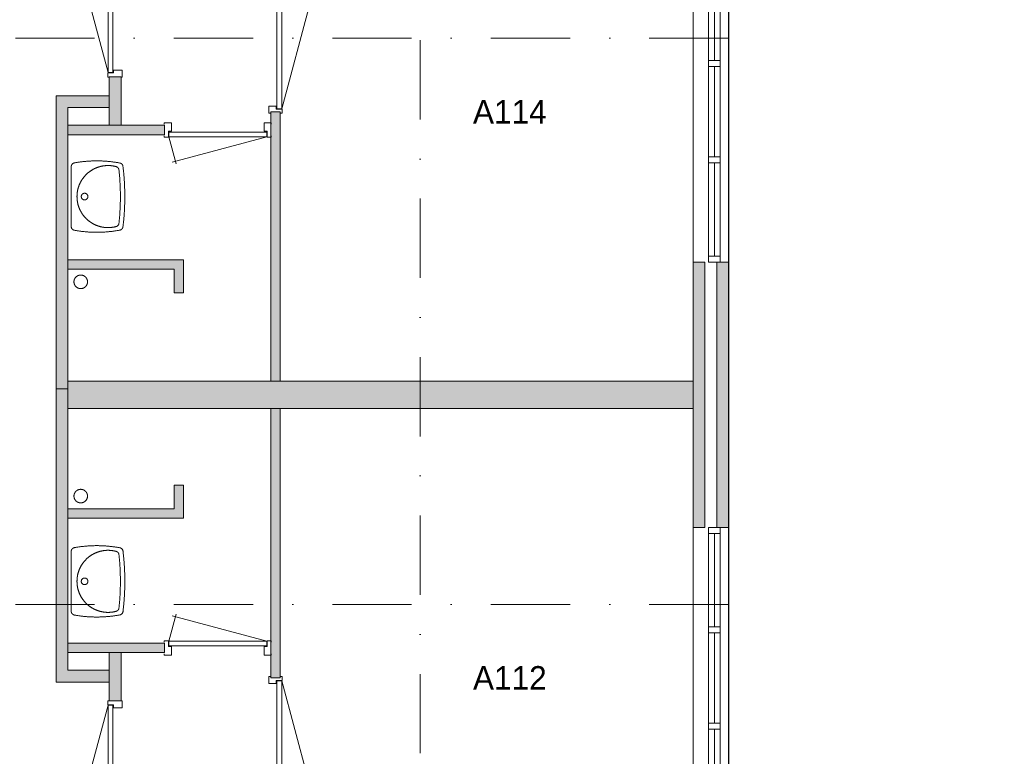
# Model space of a CAD drawing. Header units: millimetres. Extents: x -12328 to 85769, y 0 to 59371.
# Tile 14 of 18: x 37461 to 45808, y 30821 to 37065. Entities that reach past the tile are written whole.
import ezdxf
from ezdxf.enums import TextEntityAlignment as Align
from ezdxf.xclip import XClip

# ---------------------------------------------------------------- set-up
doc = ezdxf.new("R2010")
doc.units = ezdxf.units.MM
doc.header["$PDMODE"] = 3
doc.header["$PDSIZE"] = 1
doc.linetypes.add('DGN1', pattern=[504.6, 0, -504.6])
doc.linetypes.add('DGN4', pattern=[1343.35376, 671.67688, -335.83844, 0, -335.83844])
for name, color, linetype in [('16', 7, 'Continuous'), ('17', 7, 'Continuous'), ('30', 7, 'Continuous'), ('32', 7, 'Continuous'), ('33', 7, 'Continuous'), ('40', 7, 'Continuous'), ('48', 7, 'Continuous'), ('56', 7, 'Continuous'), ('58', 7, 'Continuous'), ('62', 7, 'Continuous')]:
    doc.layers.add(name, color=color, linetype=linetype)
doc.styles.add('dgn003', font='dgn003.shx')
doc.styles.get("Standard").update_dxf_attribs({"font": 'arial.ttf'})
doc.dimstyles.get("Standard").update_dxf_attribs({"dimtxt": 0.18, "dimasz": 0.18, "dimexe": 0.18, "dimexo": 0.0625, "dimgap": 0.09, "dimtad": 0, "dimtih": 1, "dimtoh": 1, "dimdec": 4, "dimzin": 0, "dimdsep": 46, "dimtxsty": 'Standard', "dimcen": 0.09, "dimadec": 0, "dimazin": 0, "dimtfac": 1, "dimtdec": 4, "dimtofl": 0, "dimtmove": 0, "dimatfit": 3, "dimfxl": 1, "dimtolj": 1, "dimtzin": 0, "dimarcsym": 0})

# ---------------------------------------------------------------- blocks, each defined once
blk = doc.blocks.new('830R1051')
at = {"layer": '33', "color": 1, "linetype": 'Continuous', "lineweight": 0}
for p, q in [((38, 108), (99.32, 336.87)), ((868, 108), (66.28, 322.82))]:
    blk.add_line(p, q, dxfattribs=at)
at = {"layer": '33', "color": 92, "linetype": 'Continuous', "lineweight": 13, "true_color": 0x00e100, "flags": 128}
for points in [[(0, 100), (0, 111), (35, 111), (35, 61), (60, 61), (60, -11), (0, -11), (0, 0)], [(906, 100), (906, 111), (871, 111), (871, 61), (846, 61), (846, -11), (906, -11), (906, 0)]]:
    blk.add_lwpolyline(points, dxfattribs=at)
at = {"layer": '33', "color": 2, "linetype": 'Continuous', "lineweight": 13, "true_color": 0xf0f000, "flags": 128}
blk.add_lwpolyline([(868, 108), (38, 108), (38, 68), (868, 68), (868, 108)], dxfattribs=at)
blk = doc.blocks.new('930L0917')
at = {"layer": '33', "color": 1, "linetype": 'Continuous', "lineweight": 0}
for p, q in [((98, -38), (338.7, -936.31)), ((98, -968), (353.44, -899.56))]:
    blk.add_line(p, q, dxfattribs=at)
at = {"layer": '33', "color": 92, "linetype": 'Continuous', "lineweight": 13, "true_color": 0x00e100, "flags": 128}
for points in [[(90, 0), (101, 0), (101, -35), (51, -35), (51, -60), (-11, -60), (-11, 0), (0, 0)], [(90, -1006), (101, -1006), (101, -971), (51, -971), (51, -946), (-11, -946), (-11, -1006), (0, -1006)]]:
    blk.add_lwpolyline(points, dxfattribs=at)
at = {"layer": '33', "color": 2, "linetype": 'Continuous', "lineweight": 13, "true_color": 0xf0f000, "flags": 128}
blk.add_lwpolyline([(98, -968), (98, -38), (58, -38), (58, -968), (98, -968)], dxfattribs=at)
blk = doc.blocks.new('WT0117')
at = {"layer": '40', "color": 7, "linetype": 'Continuous', "lineweight": 0}
blk.add_line((20, 253.2), (20, -253.2), dxfattribs=at)
at = {"layer": '40', "color": 7, "linetype": 'Continuous', "lineweight": 0, "flags": 128}
for points in [[(20, 253.2, -0.363957), (47.3, 285.7)], [(47.3, 285.7, -0.090801), (432.1, 284.5)], [(400.8, -254, -1.30637), (400.8, 254)], [(400.8, 254, -0.309671), (425, 225.6)], [(432.1, 284.5, -0.328769), (459, 256)], [(459, 256, -0.059915), (459, -256)], [(425, 225.6, -0.052773), (425, -225.6)], [(425, -225.6, -0.309671), (400.8, -254)], [(47.3, -285.7, -0.363957), (20, -253.2)], [(432.1, -284.5, -0.090801), (47.3, -285.7)], [(459, -256, -0.328769), (432.1, -284.5)]]:
    blk.add_lwpolyline(points, format="xyb", dxfattribs=at)
at = {"layer": '40', "color": 7, "linetype": 'Continuous', "lineweight": 0}
blk.add_circle((133.3, 0), 28.1, dxfattribs=at)
blk = doc.blocks.new('830R1053')
at = {"layer": '33', "color": 1, "linetype": 'Continuous', "lineweight": 0}
for p, q in [((-108, 868), (-322.82, 66.28)), ((-108, 38), (-336.87, 99.32))]:
    blk.add_line(p, q, dxfattribs=at)
at = {"layer": '33', "color": 92, "linetype": 'Continuous', "lineweight": 13, "true_color": 0x00e100, "flags": 128}
for points in [[(-100, 906), (-111, 906), (-111, 871), (-61, 871), (-61, 846), (11, 846), (11, 906), (0, 906)], [(-100, 0), (-111, 0), (-111, 35), (-61, 35), (-61, 60), (11, 60), (11, 0), (0, 0)]]:
    blk.add_lwpolyline(points, dxfattribs=at)
at = {"layer": '33', "color": 2, "linetype": 'Continuous', "lineweight": 13, "true_color": 0xf0f000, "flags": 128}
blk.add_lwpolyline([(-108, 868), (-108, 38), (-68, 38), (-68, 868), (-108, 868)], dxfattribs=at)
blk = doc.blocks.new('830R1054')
at = {"layer": '33', "color": 1, "linetype": 'Continuous', "lineweight": 0}
for p, q in [((38, -108), (99.32, -336.87)), ((868, -108), (66.28, -322.82))]:
    blk.add_line(p, q, dxfattribs=at)
at = {"layer": '33', "color": 92, "linetype": 'Continuous', "lineweight": 13, "true_color": 0x00e100, "flags": 128}
for points in [[(0, -100), (0, -111), (35, -111), (35, -61), (60, -61), (60, 11), (0, 11), (0, 0)], [(906, -100), (906, -111), (871, -111), (871, -61), (846, -61), (846, 11), (906, 11), (906, 0)]]:
    blk.add_lwpolyline(points, dxfattribs=at)
at = {"layer": '33', "color": 2, "linetype": 'Continuous', "lineweight": 13, "true_color": 0xf0f000, "flags": 128}
blk.add_lwpolyline([(868, -108), (38, -108), (38, -68), (868, -68), (868, -108)], dxfattribs=at)
blk = doc.blocks.new('930L0918')
at = {"layer": '33', "color": 1, "linetype": 'Continuous', "lineweight": 0}
for p, q in [((98, 968), (353.44, 899.56)), ((98, 38), (338.7, 936.31))]:
    blk.add_line(p, q, dxfattribs=at)
at = {"layer": '33', "color": 92, "linetype": 'Continuous', "lineweight": 13, "true_color": 0x00e100, "flags": 128}
for points in [[(90, 1006), (101, 1006), (101, 971), (51, 971), (51, 946), (-11, 946), (-11, 1006), (0, 1006)], [(90, 0), (101, 0), (101, 35), (51, 35), (51, 60), (-11, 60), (-11, 0), (0, 0)]]:
    blk.add_lwpolyline(points, dxfattribs=at)
at = {"layer": '33', "color": 2, "linetype": 'Continuous', "lineweight": 13, "true_color": 0xf0f000, "flags": 128}
blk.add_lwpolyline([(98, 968), (98, 38), (58, 38), (58, 968), (98, 968)], dxfattribs=at)
blk = doc.blocks.new('WT0118')
at = {"layer": '40', "color": 7, "linetype": 'Continuous', "lineweight": 0}
blk.add_line((20, -253.2), (20, 253.2), dxfattribs=at)
blk.add_circle((133.3, 0), 28.1, dxfattribs=at)
for centre, radius, start, end in [((53, 253.2), 33, 100.00267, 180), ((236.5, -765.8), 1068.4, 79.44861, 100.20169), ((332.1, 0), 263.1, 74.86666, 285.13334), ((392.2, 222.2), 33, 6.04176, 74.86666), ((426.2, 252), 33, 6.85751, 79.65449), ((-1669.4, 0), 2143.7, 353.14249, 6.85751), ((-1706.8, 0), 2143.7, 353.95824, 6.04176), ((392.2, -222.2), 33, 285.13334, 353.95824), ((53, -253.2), 33, 180, 259.99733), ((236.5, 765.8), 1068.4, 259.79831, 280.55139), ((426.2, -252), 33, 280.34551, 353.14249)]:
    blk.add_arc(centre, radius, start, end, dxfattribs=at)
blk = doc.blocks.new('830R1056')
at = {"layer": '33', "color": 1, "linetype": 'Continuous', "lineweight": 0}
for p, q in [((-108, -38), (-336.87, -99.32)), ((-108, -868), (-322.82, -66.28))]:
    blk.add_line(p, q, dxfattribs=at)
at = {"layer": '33', "color": 92, "linetype": 'Continuous', "lineweight": 13, "true_color": 0x00e100, "flags": 128}
for points in [[(-100, 0), (-111, 0), (-111, -35), (-61, -35), (-61, -60), (11, -60), (11, 0), (0, 0)], [(-100, -906), (-111, -906), (-111, -871), (-61, -871), (-61, -846), (11, -846), (11, -906), (0, -906)]]:
    blk.add_lwpolyline(points, dxfattribs=at)
at = {"layer": '33', "color": 2, "linetype": 'Continuous', "lineweight": 13, "true_color": 0xf0f000, "flags": 128}
blk.add_lwpolyline([(-108, -868), (-108, -38), (-68, -38), (-68, -868), (-108, -868)], dxfattribs=at)
blk = doc.blocks.new('_DotSmall')
at = {"color": 0, "linetype": 'ByBlock', "const_width": 0.5}
blk.add_lwpolyline([(-0.0625, 0, 1), (0.0625, 0, 1)], format="xyb", close=True, dxfattribs=at)
blk = doc.blocks.new('*D11151')
at = {"layer": '58', "color": 3, "linetype": 'Continuous', "lineweight": 0, "transparency": 16777216}
for p, q in [((52064.76, 32544.49), (52064.76, 31669.49)), ((52064.76, 29994.49), (52064.76, 30869.49))]:
    blk.add_line(p, q, dxfattribs=at)
at = {"layer": 'Defpoints', "color": 0, "linetype": 'Continuous', "transparency": 16777216}
for p in [(50064.76, 32544.49), (52064.76, 32544.49), (50064.76, 29994.49)]:
    blk.add_point(p, dxfattribs=at)
at = {"layer": '58', "color": 3, "linetype": 'Continuous', "lineweight": 0, "transparency": 16777216, "xscale": 1080, "yscale": 1080, "zscale": 1080}
for p, rotation in [((52064.76, 32544.49), 90), ((52064.76, 29994.49), 270)]:
    blk.add_blockref('_DotSmall', p, dxfattribs=dict(at, rotation=rotation))
at = {"layer": '58', "color": 3, "linetype": 'Continuous', "lineweight": 0, "transparency": 16777216, "insert": (52064.76, 31269.49), "char_height": 200, "attachment_point": 5, "rotation": 270, "style": 'dgn003'}
blk.add_mtext('\\A1;2550', dxfattribs=at)
blk = doc.blocks.new('*D11152')
at = {"layer": '58', "color": 3, "linetype": 'Continuous', "lineweight": 0, "transparency": 16777216}
for p, q in [((52064.76, 29994.49), (52064.76, 29269.49)), ((52064.76, 27744.49), (52064.76, 28469.49))]:
    blk.add_line(p, q, dxfattribs=at)
at = {"layer": 'Defpoints', "color": 0, "linetype": 'Continuous', "transparency": 16777216}
for p in [(50064.76, 29994.49), (52064.76, 29994.49), (50064.76, 27744.49)]:
    blk.add_point(p, dxfattribs=at)
at = {"layer": '58', "color": 3, "linetype": 'Continuous', "lineweight": 0, "transparency": 16777216, "xscale": 1080, "yscale": 1080, "zscale": 1080}
for p, rotation in [((52064.76, 29994.49), 90), ((52064.76, 27744.49), 270)]:
    blk.add_blockref('_DotSmall', p, dxfattribs=dict(at, rotation=rotation))
at = {"layer": '58', "color": 3, "linetype": 'Continuous', "lineweight": 0, "transparency": 16777216, "insert": (52064.76, 28869.49), "char_height": 200, "attachment_point": 5, "rotation": 270, "style": 'dgn003'}
blk.add_mtext('\\A1;2250', dxfattribs=at)
blk = doc.blocks.new('*D11153')
at = {"layer": '58', "color": 3, "linetype": 'Continuous', "lineweight": 0, "transparency": 16777216}
for p, q in [((52064.76, 27744.49), (52064.76, 26869.49)), ((52064.76, 25194.49), (52064.76, 26069.49))]:
    blk.add_line(p, q, dxfattribs=at)
at = {"layer": 'Defpoints', "color": 0, "linetype": 'Continuous', "transparency": 16777216}
for p in [(50064.76, 27744.49), (50064.76, 25194.49), (52064.76, 25194.49)]:
    blk.add_point(p, dxfattribs=at)
at = {"layer": '58', "color": 3, "linetype": 'Continuous', "lineweight": 0, "transparency": 16777216, "xscale": 1080, "yscale": 1080, "zscale": 1080}
for p, rotation in [((52064.76, 27744.49), 90), ((52064.76, 25194.49), 270)]:
    blk.add_blockref('_DotSmall', p, dxfattribs=dict(at, rotation=rotation))
at = {"layer": '58', "color": 3, "linetype": 'Continuous', "lineweight": 0, "transparency": 16777216, "insert": (52064.76, 26469.49), "char_height": 200, "attachment_point": 5, "rotation": 90, "style": 'dgn003'}
blk.add_mtext('\\A1;2550', dxfattribs=at)
blk = doc.blocks.new('50E03_329_B01 - Default')
at = {"layer": '16'}
blk.add_hatch(color=7, dxfattribs=at).paths.add_polyline_path([(49964.76, 27744.49), (49964.76, 29994.49), (50064.76, 29994.49), (50064.76, 27744.49)])
at = {"layer": '62'}
for color, points in [(7, [(44914.76, 31154.49), (44914.76, 31564.49), (44814.76, 31564.49), (44814.76, 31154.49)]), (7, [(44364.76, 28919.49), (44464.76, 28919.49), (44464.76, 31304.49), (44814.76, 31304.49), (44814.76, 31404.49), (44364.76, 31404.49)]), (9, [(46184.76, 28984.49), (46184.76, 31269.49), (46264.76, 31269.49), (46264.76, 28984.49)]), (9, [(45284.76, 31074.49), (45284.76, 31154.49), (44464.76, 31154.49), (44464.76, 31074.49)]), (9, [(45364.76, 29734.49), (45444.76, 29734.49), (45444.76, 30014.49), (44464.76, 30014.49), (44464.76, 29934.49), (45364.76, 29934.49)]), (9, [(49764.76, 27744.49), (49764.76, 29994.49), (49864.76, 29994.49), (49864.76, 27744.49)]), (9, [(44464.76, 28984.49), (49764.76, 28984.49), (49764.76, 28754.49), (44464.76, 28754.49)]), (7, [(44364.76, 28919.49), (44464.76, 28919.49), (44464.76, 26534.49), (44814.76, 26534.49), (44814.76, 26434.49), (44364.76, 26434.49)]), (9, [(46184.76, 28754.49), (46184.76, 26469.49), (46264.76, 26469.49), (46264.76, 28754.49)]), (9, [(45364.76, 28104.49), (45444.76, 28104.49), (45444.76, 27824.49), (44464.76, 27824.49), (44464.76, 27904.49), (45364.76, 27904.49)]), (9, [(45284.76, 26764.49), (45284.76, 26684.49), (44464.76, 26684.49), (44464.76, 26764.49)]), (7, [(44914.76, 26684.49), (44914.76, 26274.49), (44814.76, 26274.49), (44814.76, 26684.49)])]:
    blk.add_hatch(color=color, dxfattribs=at).paths.add_polyline_path(points)
at = {"layer": '16', "color": 92, "linetype": 'Continuous', "lineweight": 0, "true_color": 0x00e100, "flags": 128}
for points in [[(44814.76, 31154.49), (44814.76, 31564.49), (44914.76, 31564.49), (44914.76, 31154.49), (44814.76, 31154.49)], [(44364.76, 28919.49), (44364.76, 31404.49), (44814.76, 31404.49), (44814.76, 31304.49), (44464.76, 31304.49), (44464.76, 28919.49), (44364.76, 28919.49)], [(46184.76, 31269.49), (46184.76, 28984.49), (46264.76, 28984.49), (46264.76, 31269.49), (46184.76, 31269.49)], [(44464.76, 31074.49), (44464.76, 31154.49), (45284.76, 31154.49), (45284.76, 31074.49), (44464.76, 31074.49)], [(44464.76, 29934.49), (45364.76, 29934.49), (45364.76, 29734.49), (45444.76, 29734.49), (45444.76, 30014.49), (44464.76, 30014.49), (44464.76, 29934.49)], [(49764.76, 27744.49), (49764.76, 29994.49), (49864.76, 29994.49), (49864.76, 27744.49), (49764.76, 27744.49)], [(49964.76, 27744.49), (49964.76, 29994.49), (50064.76, 29994.49), (50064.76, 27744.49), (49964.76, 27744.49)], [(44364.76, 28919.49), (44364.76, 26434.49), (44814.76, 26434.49), (44814.76, 26534.49), (44464.76, 26534.49), (44464.76, 28919.49), (44364.76, 28919.49)], [(46184.76, 26469.49), (46184.76, 28754.49), (46264.76, 28754.49), (46264.76, 26469.49), (46184.76, 26469.49)], [(44464.76, 27904.49), (45364.76, 27904.49), (45364.76, 28104.49), (45444.76, 28104.49), (45444.76, 27824.49), (44464.76, 27824.49), (44464.76, 27904.49)], [(44464.76, 26764.49), (44464.76, 26684.49), (45284.76, 26684.49), (45284.76, 26764.49), (44464.76, 26764.49)], [(44814.76, 26684.49), (44814.76, 26274.49), (44914.76, 26274.49), (44914.76, 26684.49), (44814.76, 26684.49)]]:
    blk.add_lwpolyline(points, dxfattribs=at)
at = {"layer": '16', "color": 7, "linetype": 'Continuous', "lineweight": 0, "flags": 128}
blk.add_lwpolyline([(49964.76, 27744.49), (49964.76, 29994.49), (50064.76, 29994.49), (50064.76, 27744.49), (49964.76, 27744.49)], dxfattribs=at)
at = {"layer": '17', "color": 92, "linetype": 'Continuous', "lineweight": 0, "true_color": 0x00e100, "flags": 128}
blk.add_lwpolyline([(44464.76, 28754.49), (44464.76, 28984.49), (49764.76, 28984.49), (49764.76, 28754.49), (44464.76, 28754.49)], dxfattribs=at)
at = {"layer": '30', "color": 3, "linetype": 'Continuous', "lineweight": 0}
for p, q in [((49764.76, 32544.49), (49764.76, 29994.49)), ((50064.76, 32544.49), (50064.76, 29994.49)), ((49764.76, 25194.49), (49764.76, 27744.49)), ((50064.76, 25194.49), (50064.76, 27744.49))]:
    blk.add_line(p, q, dxfattribs=at)
at = {"layer": '32', "color": 3, "linetype": 'Continuous', "lineweight": 0}
for p, q in [((49894.76, 30044.49), (49894.76, 32494.49)), ((49944.76, 32494.49), (49944.76, 31702.82)), ((49994.76, 32494.49), (49994.76, 29994.49)), ((49944.76, 31652.82), (49944.76, 30886.15)), ((49944.76, 30836.15), (49944.76, 30044.49)), ((49994.76, 25244.49), (49994.76, 27744.49)), ((49894.76, 27694.49), (49894.76, 25244.49)), ((49944.76, 26902.83), (49944.76, 27694.49)), ((49944.76, 26086.16), (49944.76, 26852.83)), ((49944.76, 25244.49), (49944.76, 26036.16))]:
    blk.add_line(p, q, dxfattribs=at)
at = {"layer": '32', "color": 3, "linetype": 'Continuous', "lineweight": 0, "flags": 128}
for points in [[(49994.76, 31702.82), (49994.76, 31652.82), (49894.76, 31652.82), (49894.76, 31702.82), (49994.76, 31702.82)], [(49994.76, 30886.15), (49994.76, 30836.15), (49894.76, 30836.15), (49894.76, 30886.15), (49994.76, 30886.15)], [(49994.76, 30044.49), (49994.76, 29994.49), (49894.76, 29994.49), (49894.76, 30044.49), (49994.76, 30044.49)], [(49994.76, 27694.49), (49994.76, 27744.49), (49894.76, 27744.49), (49894.76, 27694.49), (49994.76, 27694.49)], [(49994.76, 26852.83), (49994.76, 26902.83), (49894.76, 26902.83), (49894.76, 26852.83), (49994.76, 26852.83)], [(49994.76, 26036.16), (49994.76, 26086.16), (49894.76, 26086.16), (49894.76, 26036.16), (49994.76, 26036.16)]]:
    blk.add_lwpolyline(points, dxfattribs=at)
at = {"layer": '40', "color": 3, "linetype": 'Continuous', "lineweight": 0}
for centre in [(44573.36, 29827.73), (44573.36, 28011.25)]:
    blk.add_circle(centre, 57.46, dxfattribs=at)
at = {"layer": '56', "color": 3, "linetype": 'DGN4', "lineweight": 0}
for p, q in [((47449.76, 55989.76), (47449.76, 547.85)), ((52180.43, 31892.77), (-3616.95, 31892.77)), ((52180.43, 27092.77), (-3616.95, 27092.77))]:
    blk.add_line(p, q, dxfattribs=at)
at = {"layer": '58', "color": 3, "linetype": 'DGN1', "lineweight": 0}
for p, q in [((50064.76, 29994.49), (52064.76, 29994.49)), ((50064.76, 27744.49), (52064.76, 27744.49))]:
    blk.add_line(p, q, dxfattribs=at)
at = {"layer": '62', "color": 7, "linetype": 'Continuous', "lineweight": 0, "flags": 128}
for points in [[(44914.76, 31154.49), (44914.76, 31564.49), (44814.76, 31564.49), (44814.76, 31154.49), (44914.76, 31154.49)], [(44364.76, 28919.49), (44464.76, 28919.49), (44464.76, 31304.49), (44814.76, 31304.49), (44814.76, 31404.49), (44364.76, 31404.49), (44364.76, 28919.49)], [(44364.76, 28919.49), (44464.76, 28919.49), (44464.76, 26534.49), (44814.76, 26534.49), (44814.76, 26434.49), (44364.76, 26434.49), (44364.76, 28919.49)], [(44914.76, 26684.49), (44914.76, 26274.49), (44814.76, 26274.49), (44814.76, 26684.49), (44914.76, 26684.49)]]:
    blk.add_lwpolyline(points, dxfattribs=at)
at = {"layer": '62', "color": 9, "linetype": 'Continuous', "lineweight": 0, "flags": 128}
for points in [[(46184.76, 28984.49), (46184.76, 31269.49), (46264.76, 31269.49), (46264.76, 28984.49), (46184.76, 28984.49)], [(45284.76, 31074.49), (45284.76, 31154.49), (44464.76, 31154.49), (44464.76, 31074.49), (45284.76, 31074.49)], [(45364.76, 29734.49), (45444.76, 29734.49), (45444.76, 30014.49), (44464.76, 30014.49), (44464.76, 29934.49), (45364.76, 29934.49), (45364.76, 29734.49)], [(49764.76, 27744.49), (49764.76, 29994.49), (49864.76, 29994.49), (49864.76, 27744.49), (49764.76, 27744.49)], [(44464.76, 28984.49), (49764.76, 28984.49), (49764.76, 28754.49), (44464.76, 28754.49), (44464.76, 28984.49)], [(46184.76, 28754.49), (46184.76, 26469.49), (46264.76, 26469.49), (46264.76, 28754.49), (46184.76, 28754.49)], [(45364.76, 28104.49), (45444.76, 28104.49), (45444.76, 27824.49), (44464.76, 27824.49), (44464.76, 27904.49), (45364.76, 27904.49), (45364.76, 28104.49)], [(45284.76, 26764.49), (45284.76, 26684.49), (44464.76, 26684.49), (44464.76, 26764.49), (45284.76, 26764.49)]]:
    blk.add_lwpolyline(points, dxfattribs=at)
at = {"color": 7, "linetype": 'Continuous', "lineweight": 0}
for name, p in [('830R1056', (44912.86, 32469.2)), ('930L0918', (46178.79, 31256.26)), ('830R1054', (45281.68, 31164.67)), ('WT0118', (44472.62, 30550.35)), ('WT0117', (44472.62, 27288.63)), ('830R1051', (45281.68, 26674.31)), ('930L0917', (46178.79, 26482.72)), ('830R1053', (44912.86, 25369.78))]:
    blk.add_blockref(name, p, dxfattribs=at)
at = {"layer": '48', "color": 7, "linetype": 'Continuous', "lineweight": 0, "style": 'dgn003'}
for s, p in [('A114', (48210.63, 31269.17)), ('A112', (48210.63, 26469.83))]:
    blk.add_text(s, height=200, dxfattribs=at).set_placement(p, align=Align.MIDDLE_CENTER)
at = {"layer": '58', "color": 3, "linetype": 'Continuous', "lineweight": 0}
for base, p1, p2, angle, picture, middle, turn in [((52064.76, 32544.49), (50064.76, 29994.49), (50064.76, 32544.49), 270, '*D11151', (52064.76, 31269.49), 270), ((52064.76, 29994.49), (50064.76, 27744.49), (50064.76, 29994.49), 270, '*D11152', (52064.76, 28869.49), 270), ((52064.76, 25194.49), (50064.76, 27744.49), (50064.76, 25194.49), 90, '*D11153', (52064.76, 26469.49), 90)]:
    dim = blk.add_linear_dim(base=base, p1=p1, p2=p2, angle=angle, dimstyle='Standard', override={"dimscale": 1, "dimtxt": 200, "dimasz": 1080, "dimexe": 0, "dimexo": 0, "dimgap": 100, "dimtad": 1, "dimjust": 0, "dimtih": 0, "dimtoh": 0, "dimdec": 0, "dimlfac": 1, "dimzin": 11, "dimdsep": 46, "dimlunit": 2, "dimpost": '<>', "dimtxsty": 'dgn003', "dimblk1": 'DotSmall', "dimblk2": 'DotSmall', "dimsah": 1, "dimcen": 0, "dimse1": 1, "dimse2": 1, "dimclrd": 3, "dimclre": 3, "dimclrt": 3, "dimtol": 0, "dimtix": 1, "dimtofl": 1, "dimatfit": 3, "dimfrac": 1, "dimtolj": 1, "dimlwd": 0, "dimlwe": 0}, dxfattribs=at)
    dim.commit()
    dim.dimension.update_dxf_attribs({"geometry": picture, "text_midpoint": middle, "text_rotation": turn})

msp = doc.modelspace()

# ---------------------------------------------------------------- block references
ref = msp.add_blockref('50E03_329_B01 - Default', (-6594.76, 5015.52))
XClip(ref).set_block_clipping_path([(50064.76, 50684.49), (50064.76, 4684.49), (37495.580003, 4684.49), (37495.580003, 4984.49), (37734.759997, 4984.49), (37734.759997, 10273.89), (37495.580003, 10273.89), (37495.580003, 13515.95), (37734.759997, 13515.95), (37734.759997, 17384.49), (37495.58, 17384.49), (37495.58, 18264.45), (12958.96, 18264.45), (12958.96, 37460.19), (10014.56, 37460.19), (10014.56, 50684.49)])

doc.saveas('drawing.dxf')
